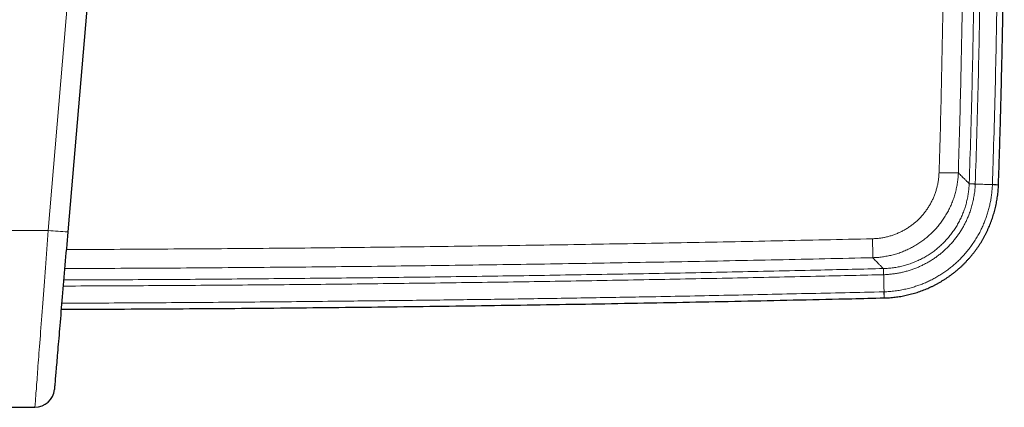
# Model space of a CAD drawing. Header units: millimetres. Extents: x 8 to 984, y 12 to 973.
# Tile 6 of 256: x 389 to 489, y 75 to 115. Entities that reach past the tile are written whole.
import ezdxf

# ---------------------------------------------------------------- set-up
doc = ezdxf.new("R2010")
doc.units = ezdxf.units.MM

msp = doc.modelspace()

# ---------------------------------------------------------------- linework, layer by layer
at = {"color": 252, "linetype": 'Continuous', "lineweight": 0}
for p, q in [((391.65, 93.35), (394.6, 128.13)), ((485.87, 98.12), (485.87, 98.13)), ((364.89, 93.35), (391.65, 93.35)), ((477.09, 89.45), (477.1, 89.45))]:
    msp.add_line(p, q, dxfattribs=at)
at = {"color": 7, "linetype": 'Continuous', "lineweight": 30}
for p, q in [((396.6, 127.99), (393.64, 93.2)), ((488.86, 98.02), (488.86, 98.03)), ((477.16, 86.45), (477.17, 86.45)), ((379.82, 75.25), (390.28, 75.25))]:
    msp.add_line(p, q, dxfattribs=at)
at = {"color": 252, "linetype": 'Continuous', "lineweight": 0, "flags": 128}
for points in [[(485.87, 98.13), (485.87, 98.13), (485.89, 98.13), (485.91, 98.13), (485.94, 98.13), (485.98, 98.13), (486.02, 98.13), (486.07, 98.12), (486.13, 98.12), (486.19, 98.12), (486.26, 98.12), (486.33, 98.11), (486.41, 98.11), (486.49, 98.11)], [(485.87, 98.12), (485.87, 98.12), (485.89, 98.12), (485.91, 98.12), (485.94, 98.12), (485.97, 98.12), (486.02, 98.12), (486.07, 98.11), (486.13, 98.11), (486.19, 98.11), (486.26, 98.11), (486.33, 98.1), (486.41, 98.1), (486.49, 98.1)], [(488.24, 98.05), (488.31, 98.05), (488.39, 98.04), (488.46, 98.04), (488.52, 98.04), (488.58, 98.04), (488.64, 98.03), (488.69, 98.03), (488.74, 98.03), (488.78, 98.03), (488.81, 98.03), (488.83, 98.03), (488.85, 98.03), (488.86, 98.03), (488.86, 98.03)], [(488.24, 98.04), (488.31, 98.04), (488.39, 98.03), (488.46, 98.03), (488.52, 98.03), (488.58, 98.03), (488.64, 98.02), (488.69, 98.02), (488.74, 98.02), (488.78, 98.02), (488.81, 98.02), (488.83, 98.02), (488.85, 98.02), (488.86, 98.02), (488.86, 98.02)], [(390.28, 75.25), (390.28, 75.25), (390.28, 75.26), (390.29, 75.29), (390.29, 75.32), (390.29, 75.37), (390.3, 75.43), (390.3, 75.51), (390.31, 75.6), (390.32, 75.69), (390.33, 75.81), (390.33, 75.93), (390.34, 76.06), (390.36, 76.21), (390.37, 76.37), (390.38, 76.54), (390.39, 76.73), (390.41, 76.92), (390.43, 77.13), (390.44, 77.34), (390.46, 77.57), (390.48, 77.81), (390.5, 78.06), (390.52, 78.33), (390.54, 78.6), (390.56, 78.88), (390.58, 79.17), (390.6, 79.47), (390.63, 79.79), (390.65, 80.11), (390.68, 80.44), (390.7, 80.78), (390.73, 81.13), (390.75, 81.48), (390.78, 81.85), (390.81, 82.22), (390.84, 82.6), (390.87, 82.99), (390.9, 83.39), (390.93, 83.79), (390.96, 84.2), (390.99, 84.62), (391.02, 85.04), (391.06, 85.47), (391.09, 85.9), (391.12, 86.34), (391.16, 86.78), (391.19, 87.23), (391.22, 87.69), (391.26, 88.14), (391.29, 88.6), (391.33, 89.07), (391.36, 89.54), (391.4, 90.01), (391.43, 90.48), (391.47, 90.95), (391.51, 91.43), (391.54, 91.91), (391.58, 92.39), (391.62, 92.87), (391.65, 93.35)], [(477.09, 89.45), (477.09, 89.44), (477.09, 89.43), (477.09, 89.4), (477.09, 89.37), (477.09, 89.34), (477.09, 89.29), (477.1, 89.24), (477.1, 89.18), (477.1, 89.12), (477.1, 89.05), (477.1, 88.98), (477.1, 88.9), (477.11, 88.82)], [(477.1, 89.45), (477.1, 89.44), (477.1, 89.43), (477.1, 89.4), (477.1, 89.37), (477.1, 89.34), (477.1, 89.29), (477.11, 89.24), (477.11, 89.18), (477.11, 89.12), (477.11, 89.05), (477.11, 88.98), (477.11, 88.9), (477.12, 88.82)], [(477.15, 87.07), (477.15, 87), (477.15, 86.92), (477.15, 86.85), (477.15, 86.79), (477.16, 86.73), (477.16, 86.67), (477.16, 86.62), (477.16, 86.57), (477.16, 86.53), (477.16, 86.5), (477.16, 86.48), (477.16, 86.46), (477.16, 86.45), (477.16, 86.45)], [(477.16, 87.07), (477.16, 87), (477.16, 86.93), (477.16, 86.86), (477.17, 86.79), (477.17, 86.73), (477.17, 86.67), (477.17, 86.62), (477.17, 86.57), (477.17, 86.53), (477.17, 86.5), (477.17, 86.48), (477.17, 86.46), (477.17, 86.45), (477.17, 86.45)]]:
    msp.add_lwpolyline(points, dxfattribs=at)
at = {"color": 7, "linetype": 'Continuous', "lineweight": 30, "flags": 128}
msp.add_lwpolyline([(393.64, 93.2), (393.61, 92.78), (393.57, 92.35), (393.54, 91.92), (393.5, 91.49), (393.46, 91.07), (393.43, 90.65), (393.39, 90.23), (393.36, 89.81), (393.32, 89.39), (393.29, 88.98), (393.25, 88.57), (393.22, 88.16), (393.18, 87.76), (393.15, 87.36), (393.11, 86.96), (393.08, 86.57), (393.05, 86.18), (393.02, 85.8), (392.98, 85.42), (392.95, 85.05), (392.92, 84.69), (392.89, 84.33), (392.86, 83.98), (392.83, 83.63), (392.8, 83.29), (392.78, 82.96), (392.75, 82.63), (392.72, 82.31), (392.69, 82), (392.67, 81.7), (392.64, 81.41), (392.62, 81.12), (392.6, 80.84), (392.57, 80.57), (392.55, 80.31), (392.53, 80.06), (392.51, 79.82), (392.49, 79.59), (392.47, 79.36), (392.45, 79.15), (392.43, 78.95), (392.42, 78.75), (392.4, 78.57), (392.39, 78.4), (392.37, 78.23), (392.36, 78.08), (392.35, 77.94), (392.34, 77.81), (392.33, 77.69), (392.32, 77.58), (392.31, 77.48), (392.3, 77.39), (392.3, 77.31), (392.29, 77.25), (392.29, 77.19), (392.28, 77.15), (392.28, 77.11), (392.28, 77.09), (392.28, 77.08), (392.28, 77.08)], dxfattribs=at)
at = {"color": 252, "linetype": 'Continuous', "lineweight": 0}
for centre, radius, start, end in [((483.95, 121.61), 22.38, 267.0225, 272.074), ((395.67, 134.7), 41.55, 264.4507, 267.2064), ((419.87, 90.78), 56.13, 359.7743, 1.7582)]:
    msp.add_arc(centre, radius, start, end, dxfattribs=at)
at = {"color": 7, "linetype": 'Continuous', "lineweight": 30}
msp.add_arc((390.28, 77.25), 2, 270.0018, 355.1491, dxfattribs=at)
at = {"color": 252, "linetype": 'Continuous', "lineweight": 0}
for points, knots in [([(485.87, 98.13), (485.92, 99.78), (486.03, 103.07), (486.16, 108), (486.27, 112.94), (486.36, 117.88), (486.41, 122.59), (486.45, 127.08), (486.46, 131.34), (486.46, 135.88), (486.43, 140.71), (486.38, 145.83), (486.29, 150.94), (486.19, 156.06), (486.07, 160.53), (485.95, 164.36), (485.88, 166.49), (485.84, 167.56)], [0, 0, 0, 0, 0.071108, 0.142216, 0.213326, 0.284435, 0.355542, 0.416916, 0.478291, 0.539665, 0.613319, 0.686975, 0.760631, 0.834286, 0.907941, 0.95397, 1, 1, 1, 1]), ([(486.47, 167.58), (486.5, 166.51), (486.58, 164.38), (486.69, 160.55), (486.81, 156.07), (486.92, 150.95), (487, 145.84), (487.05, 140.72), (487.08, 135.89), (487.08, 131.34), (487.07, 127.07), (487.04, 122.58), (486.98, 117.87), (486.89, 112.93), (486.78, 107.99), (486.65, 103.05), (486.54, 99.76), (486.49, 98.11)], [0, 0, 0, 0, 0.04603, 0.09206, 0.165714, 0.239369, 0.313025, 0.386681, 0.460335, 0.521709, 0.583084, 0.644458, 0.715565, 0.786674, 0.857783, 0.928892, 1, 1, 1, 1]), ([(488.24, 98.05), (488.27, 98.98), (488.36, 101.62), (488.48, 105.97), (488.61, 111.09), (488.7, 116.21), (488.77, 121.33), (488.81, 125.81), (488.83, 129.65), (488.83, 133.04), (488.83, 136.64), (488.8, 140.44), (488.77, 144.24), (488.71, 148.04), (488.65, 151.83), (488.57, 155.7), (488.47, 159.64), (488.35, 163.64), (488.26, 166.31), (488.22, 167.64)], [0, 0, 0, 0, 0.040319, 0.113868, 0.187419, 0.260971, 0.334522, 0.408071, 0.454035, 0.5, 0.554568, 0.609136, 0.663705, 0.718266, 0.772827, 0.827388, 0.884925, 0.942463, 1, 1, 1, 1]), ([(482.78, 99.26), (482.83, 100.75), (482.92, 103.72), (483.03, 108.19), (483.12, 112.65), (483.2, 117.11), (483.25, 121.57), (483.28, 126.04), (483.3, 130.5), (483.29, 134.97), (483.26, 139.43), (483.21, 143.89), (483.15, 148.36), (483.06, 152.84), (482.95, 157.31), (482.83, 161.78), (482.73, 164.76), (482.68, 166.25)], [0, 0, 0, 0, 0.066621, 0.133243, 0.199866, 0.266488, 0.333109, 0.399731, 0.466353, 0.532975, 0.599597, 0.666219, 0.732974, 0.799731, 0.866488, 0.933244, 1, 1, 1, 1]), ([(484.65, 166.35), (484.7, 164.86), (484.8, 161.88), (484.93, 157.41), (485.03, 152.94), (485.12, 148.47), (485.19, 144), (485.23, 139.53), (485.26, 135.06), (485.27, 130.59), (485.26, 126.12), (485.22, 121.64), (485.17, 117.16), (485.1, 112.68), (485, 108.2), (484.89, 103.73), (484.8, 100.74), (484.76, 99.25)], [0, 0, 0, 0, 0.066621, 0.133243, 0.199866, 0.266488, 0.333109, 0.399731, 0.466353, 0.532975, 0.599597, 0.666219, 0.732974, 0.799731, 0.866488, 0.933244, 1, 1, 1, 1]), ([(475.97, 92.5), (476.1, 92.51), (476.36, 92.52), (476.74, 92.56), (477.12, 92.62), (477.5, 92.71), (477.88, 92.81), (478.25, 92.94), (478.62, 93.09), (478.97, 93.25), (479.31, 93.44), (479.65, 93.65), (479.97, 93.87), (480.28, 94.11), (480.57, 94.37), (480.85, 94.65), (481.12, 94.94), (481.36, 95.25), (481.59, 95.57), (481.8, 95.9), (481.99, 96.24), (482.17, 96.6), (482.32, 96.96), (482.45, 97.33), (482.56, 97.71), (482.65, 98.09), (482.72, 98.48), (482.76, 98.87), (482.78, 99.13), (482.78, 99.26)], [0, 0, 0, 0, 0.036479, 0.072986, 0.109465, 0.146351, 0.183352, 0.220413, 0.257472, 0.294473, 0.331359, 0.368322, 0.405401, 0.442541, 0.47968, 0.51676, 0.553723, 0.590818, 0.62803, 0.665303, 0.702576, 0.739789, 0.776885, 0.813973, 0.851177, 0.888441, 0.925705, 0.962911, 1, 1, 1, 1]), ([(484.76, 99.25), (484.75, 99.08), (484.73, 98.74), (484.67, 98.24), (484.58, 97.74), (484.47, 97.25), (484.33, 96.76), (484.16, 96.29), (483.96, 95.82), (483.74, 95.37), (483.49, 94.93), (483.22, 94.5), (482.92, 94.09), (482.61, 93.69), (482.27, 93.32), (481.91, 92.97), (481.53, 92.63), (481.13, 92.32), (480.72, 92.03), (480.29, 91.77), (479.85, 91.53), (479.39, 91.31), (478.93, 91.12), (478.45, 90.96), (477.97, 90.82), (477.48, 90.72), (476.99, 90.64), (476.49, 90.58), (476.16, 90.57), (476, 90.56)], [0, 0, 0, 0, 0.0370696, 0.0742557, 0.1115004, 0.1487456, 0.1859305, 0.2229995, 0.2600996, 0.2973172, 0.3345945, 0.3718715, 0.4090887, 0.4461885, 0.4831664, 0.5202608, 0.5574141, 0.5945675, 0.6316622, 0.6686396, 0.7055309, 0.7425374, 0.7796023, 0.8166682, 0.8536751, 0.8905662, 0.927035, 0.9635314, 1, 1, 1, 1]), ([(484.76, 99.25), (484.82, 99.19), (484.94, 99.06), (485.11, 98.89), (485.27, 98.73), (485.4, 98.6), (485.51, 98.49), (485.6, 98.4), (485.68, 98.32), (485.75, 98.24), (485.82, 98.18), (485.85, 98.15), (485.87, 98.13)], [0, 0, 0, 0, 0.112806, 0.225612, 0.338436, 0.451261, 0.542706, 0.634151, 0.725596, 0.817064, 0.908532, 1, 1, 1, 1]), ([(477.1, 89.45), (477.27, 89.45), (477.61, 89.47), (478.11, 89.52), (478.61, 89.61), (479.1, 89.72), (479.59, 89.86), (480.07, 90.03), (480.54, 90.22), (480.99, 90.44), (481.44, 90.68), (481.87, 90.95), (482.28, 91.24), (482.67, 91.56), (483.05, 91.89), (483.41, 92.25), (483.75, 92.63), (484.06, 93.02), (484.36, 93.44), (484.63, 93.87), (484.87, 94.31), (485.09, 94.77), (485.28, 95.23), (485.45, 95.7), (485.58, 96.17), (485.7, 96.65), (485.78, 97.14), (485.84, 97.63), (485.86, 97.96), (485.87, 98.12)], [0, 0, 0, 0, 0.0373233, 0.0746765, 0.112, 0.1491308, 0.1863791, 0.2236867, 0.2609944, 0.2982424, 0.3353736, 0.372505, 0.4097534, 0.4470613, 0.4843696, 0.5216178, 0.5587495, 0.5958972, 0.6331624, 0.6704873, 0.7078123, 0.7450777, 0.7822256, 0.8184307, 0.8547441, 0.8911126, 0.9274812, 0.9637947, 1, 1, 1, 1]), ([(486.49, 98.1), (486.49, 98.1), (486.49, 97.92), (486.46, 97.57), (486.4, 97.05), (486.3, 96.53), (486.18, 96.02), (486.04, 95.51), (485.88, 95.05), (485.71, 94.64), (485.55, 94.28), (485.37, 93.92), (485.17, 93.57), (484.96, 93.22), (484.72, 92.88), (484.48, 92.55), (484.19, 92.2), (483.87, 91.83), (483.49, 91.45), (483.12, 91.12), (482.77, 90.84), (482.44, 90.59), (482.1, 90.36), (481.75, 90.15), (481.4, 89.95), (481.04, 89.77), (480.68, 89.6), (480.31, 89.45), (479.92, 89.32), (479.53, 89.19), (479.13, 89.09), (478.73, 89), (478.33, 88.93), (477.93, 88.88), (477.52, 88.84), (477.25, 88.82), (477.12, 88.82), (477.12, 88.82)], [0, 0, 0, 0, 0.000004, 0.036189, 0.072479, 0.108827, 0.145178, 0.181478, 0.21767, 0.245194, 0.272742, 0.300294, 0.327822, 0.356159, 0.384524, 0.412889, 0.441228, 0.477922, 0.514644, 0.551337, 0.579654, 0.607997, 0.636339, 0.664654, 0.692171, 0.719711, 0.747248, 0.774761, 0.803068, 0.8314, 0.85973, 0.888034, 0.916013, 0.944016, 0.972018, 0.999996, 1, 1, 1, 1]), ([(477.16, 87.07), (477.16, 87.07), (477.35, 87.07), (477.72, 87.1), (478.28, 87.15), (478.84, 87.24), (479.39, 87.35), (479.91, 87.48), (480.39, 87.63), (480.84, 87.78), (481.28, 87.95), (481.71, 88.15), (482.14, 88.36), (482.57, 88.6), (482.98, 88.85), (483.39, 89.12), (483.78, 89.4), (484.16, 89.71), (484.52, 90.02), (484.89, 90.37), (485.25, 90.74), (485.61, 91.15), (485.94, 91.58), (486.26, 92.02), (486.56, 92.48), (486.82, 92.92), (487.05, 93.36), (487.25, 93.79), (487.44, 94.23), (487.6, 94.67), (487.75, 95.13), (487.89, 95.6), (488, 96.07), (488.09, 96.55), (488.16, 97.04), (488.21, 97.54), (488.24, 97.87), (488.24, 98.04), (488.24, 98.04)], [0, 0, 0, 0, 0.000003, 0.032791, 0.065638, 0.098506, 0.131354, 0.164142, 0.191621, 0.219125, 0.246629, 0.274109, 0.302385, 0.330687, 0.358989, 0.387266, 0.415388, 0.443536, 0.471684, 0.499806, 0.531357, 0.56298, 0.59464, 0.626299, 0.657922, 0.689473, 0.716981, 0.744513, 0.772045, 0.799554, 0.82786, 0.856193, 0.884525, 0.912831, 0.941881, 0.970946, 0.999997, 1, 1, 1, 1]), ([(486.49, 98.11), (486.49, 98.11), (486.49, 98.1), (486.49, 98.1), (486.49, 98.1)], [0, 0, 0, 0, 0.994338, 1, 1, 1, 1]), ([(488.24, 98.04), (488.13, 98.04), (487.91, 98.05), (487.59, 98.06), (487.28, 98.07), (487, 98.08), (486.74, 98.09), (486.57, 98.1), (486.49, 98.1)], [0, 0, 0, 0, 0.185941, 0.372919, 0.560305, 0.707425, 0.854089, 1, 1, 1, 1]), ([(488.24, 98.04), (488.24, 98.04), (488.24, 98.04), (488.24, 98.05), (488.24, 98.05)], [0, 0, 0, 0, 0.005944, 1, 1, 1, 1]), ([(393.49, 91.4), (394.92, 91.4), (399.6, 91.42), (407.53, 91.47), (417.3, 91.54), (427.07, 91.65), (436.85, 91.77), (446.63, 91.92), (456.41, 92.09), (466.19, 92.28), (472.71, 92.43), (475.97, 92.5)], [0, 0, 0, 0, 0.051815, 0.170219, 0.288622, 0.407025, 0.52562, 0.644215, 0.76281, 0.881405, 1, 1, 1, 1]), ([(476, 90.56), (472.74, 90.49), (466.23, 90.34), (456.46, 90.15), (446.7, 89.98), (436.93, 89.83), (427.16, 89.7), (417.39, 89.6), (407.62, 89.52), (399.6, 89.47), (394.83, 89.46), (393.33, 89.45)], [0, 0, 0, 0, 0.118161, 0.236323, 0.354484, 0.472646, 0.590807, 0.708968, 0.827129, 0.945291, 1, 1, 1, 1]), ([(477.09, 89.45), (477.07, 89.46), (477.04, 89.5), (476.98, 89.56), (476.91, 89.63), (476.83, 89.72), (476.73, 89.81), (476.63, 89.92), (476.5, 90.05), (476.35, 90.21), (476.18, 90.37), (476.06, 90.5), (476, 90.56)], [0, 0, 0, 0, 0.0917588, 0.1835179, 0.2752757, 0.3670561, 0.4588383, 0.5506185, 0.6629548, 0.7752903, 0.887645, 1, 1, 1, 1]), ([(477.11, 88.82), (474.97, 88.77), (470, 88.66), (462.18, 88.49), (453.65, 88.32), (445.11, 88.17), (436.58, 88.04), (428.05, 87.93), (419.52, 87.83), (410.99, 87.76), (402.45, 87.7), (396.52, 87.67), (393.42, 87.66), (393.17, 87.66)], [0, 0, 0, 0, 0.076238, 0.177888, 0.279539, 0.38119, 0.482841, 0.584491, 0.686142, 0.787793, 0.889444, 0.991094, 1, 1, 1, 1]), ([(393.23, 88.28), (393.46, 88.28), (396.53, 88.29), (402.45, 88.32), (410.98, 88.38), (419.51, 88.46), (428.04, 88.55), (436.57, 88.66), (445.1, 88.8), (453.63, 88.94), (462.16, 89.11), (469.98, 89.28), (474.96, 89.4), (477.09, 89.45)], [0, 0, 0, 0, 0.008255, 0.109972, 0.21169, 0.313407, 0.415125, 0.516842, 0.61856, 0.720277, 0.821995, 0.923712, 1, 1, 1, 1]), ([(477.12, 88.82), (477.12, 88.82), (477.11, 88.82), (477.11, 88.82), (477.11, 88.82)], [0, 0, 0, 0, 0.005704, 1, 1, 1, 1]), ([(477.16, 87.07), (477.16, 87.18), (477.15, 87.4), (477.14, 87.73), (477.13, 88.03), (477.13, 88.31), (477.12, 88.57), (477.12, 88.74), (477.12, 88.82)], [0, 0, 0, 0, 0.18594, 0.372917, 0.560305, 0.707424, 0.85409, 1, 1, 1, 1]), ([(393.03, 85.91), (393.92, 85.91), (397.67, 85.92), (404.25, 85.96), (412.79, 86.02), (420.61, 86.1), (427.72, 86.18), (434.12, 86.26), (440.52, 86.35), (446.92, 86.45), (453.83, 86.57), (461.26, 86.72), (469.2, 86.89), (474.5, 87.01), (477.15, 87.07)], [0, 0, 0, 0, 0.032016, 0.133444, 0.234873, 0.336301, 0.412371, 0.488443, 0.564515, 0.640585, 0.716656, 0.811104, 0.905552, 1, 1, 1, 1]), ([(477.15, 87.07), (477.15, 87.07), (477.15, 87.07), (477.16, 87.07), (477.16, 87.07)], [0, 0, 0, 0, 0.993954, 1, 1, 1, 1])]:
    msp.add_open_spline(points, degree=3, knots=knots, dxfattribs=at)
at = {"color": 7, "linetype": 'Continuous', "lineweight": 30}
for points, knots in [([(488.86, 98.03), (488.89, 98.75), (488.94, 100.34), (489.02, 102.81), (489.09, 105.43), (489.16, 108.05), (489.22, 110.68), (489.28, 113.31), (489.32, 115.93), (489.36, 118.56), (489.4, 121.19), (489.42, 123.81), (489.44, 126.44), (489.46, 129.07), (489.46, 131.69), (489.46, 134.32), (489.45, 136.95), (489.44, 139.57), (489.41, 142.2), (489.39, 144.83), (489.35, 147.45), (489.31, 150.08), (489.26, 152.7), (489.2, 155.33), (489.14, 157.96), (489.07, 160.58), (488.99, 163.21), (488.92, 165.57), (488.86, 167.05), (488.84, 167.66)], [0, 0, 0, 0, 0.031156, 0.068738, 0.106317, 0.14403, 0.181743, 0.219455, 0.257167, 0.294879, 0.332591, 0.370304, 0.408017, 0.44573, 0.483445, 0.521157, 0.558869, 0.596582, 0.634295, 0.672008, 0.709721, 0.747435, 0.785148, 0.82286, 0.860572, 0.898284, 0.936001, 0.97371, 1, 1, 1, 1]), ([(477.17, 86.45), (477.21, 86.45), (477.35, 86.45), (477.58, 86.46), (477.86, 86.48), (478.15, 86.51), (478.43, 86.54), (478.72, 86.58), (479, 86.63), (479.29, 86.69), (479.57, 86.75), (479.84, 86.82), (480.12, 86.89), (480.4, 86.97), (480.67, 87.06), (480.95, 87.15), (481.22, 87.26), (481.49, 87.36), (481.75, 87.48), (482.01, 87.6), (482.27, 87.72), (482.52, 87.85), (482.77, 87.99), (483.02, 88.14), (483.27, 88.29), (483.51, 88.44), (483.75, 88.61), (483.98, 88.77), (484.21, 88.95), (484.44, 89.13), (484.66, 89.31), (484.88, 89.5), (485.09, 89.69), (485.29, 89.89), (485.5, 90.1), (485.69, 90.31), (485.89, 90.52), (486.07, 90.74), (486.26, 90.96), (486.43, 91.19), (486.6, 91.42), (486.77, 91.65), (486.93, 91.89), (487.08, 92.13), (487.23, 92.38), (487.37, 92.63), (487.51, 92.89), (487.64, 93.14), (487.76, 93.4), (487.88, 93.67), (487.99, 93.93), (488.1, 94.2), (488.2, 94.47), (488.29, 94.74), (488.37, 95.01), (488.45, 95.29), (488.52, 95.57), (488.59, 95.85), (488.65, 96.13), (488.7, 96.41), (488.75, 96.7), (488.78, 96.98), (488.82, 97.27), (488.84, 97.56), (488.86, 97.8), (488.86, 97.96), (488.86, 98.02)], [0, 0, 0, 0, 0.006409, 0.022237, 0.038083, 0.053942, 0.069812, 0.085691, 0.10158, 0.117452, 0.133217, 0.149056, 0.164951, 0.180886, 0.196842, 0.212801, 0.228739, 0.244638, 0.26048, 0.276246, 0.291991, 0.307827, 0.323701, 0.339605, 0.355529, 0.371464, 0.387399, 0.403322, 0.419227, 0.435103, 0.45094, 0.46674, 0.482569, 0.498424, 0.5143, 0.530191, 0.546089, 0.561988, 0.577879, 0.593757, 0.609614, 0.625454, 0.641232, 0.657022, 0.672876, 0.688778, 0.704712, 0.720662, 0.736608, 0.75253, 0.76841, 0.784234, 0.799973, 0.81575, 0.831638, 0.847519, 0.863408, 0.879314, 0.895234, 0.911066, 0.92697, 0.942894, 0.958775, 0.974539, 0.990378, 1, 1, 1, 1]), ([(392.97, 85.28), (393.36, 85.28), (395.52, 85.29), (399.46, 85.31), (404.77, 85.34), (410.09, 85.37), (415.4, 85.42), (420.72, 85.47), (426.03, 85.53), (431.34, 85.59), (436.65, 85.67), (441.96, 85.75), (447.27, 85.83), (452.59, 85.93), (457.9, 86.03), (463.22, 86.13), (468.53, 86.25), (473.18, 86.35), (476.06, 86.42), (477.16, 86.45)], [0, 0, 0, 0, 0.013919, 0.077028, 0.14015, 0.203279, 0.266405, 0.329521, 0.392621, 0.455699, 0.518763, 0.581849, 0.644956, 0.708076, 0.771204, 0.834331, 0.897449, 0.960552, 1, 1, 1, 1])]:
    msp.add_open_spline(points, degree=3, knots=knots, dxfattribs=at)

doc.saveas('drawing.dxf')
